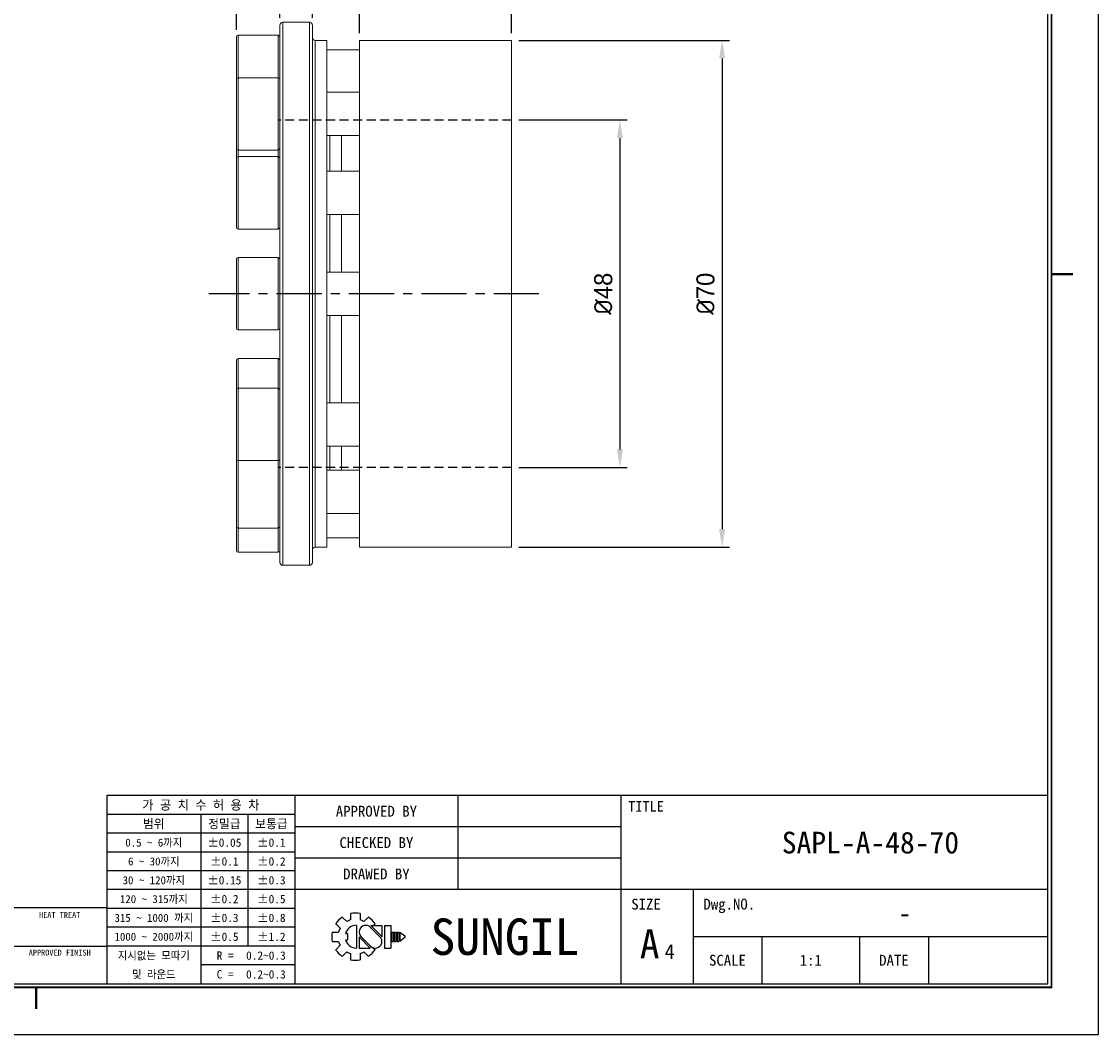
# Model space of a CAD drawing. Header units: millimetres. Extents: x -363 to 1072, y 1435 to 2763.
# Tile 10 of 14: x 341 to 490, y 2553 to 2693. Entities that reach past the tile are written whole.
import ezdxf
from ezdxf.enums import TextEntityAlignment as Align

# ---------------------------------------------------------------- set-up
doc = ezdxf.new("R2010")
doc.units = ezdxf.units.MM
doc.header["$LTSCALE"] = 5
doc.linetypes.add('CENTER', pattern=[2, 1.25, -0.25, 0.25, -0.25])
doc.linetypes.add('HIDDEN', pattern=[0.375, 0.25, -0.125])
for name, color, linetype in [('가는실선', 1, 'Continuous'), ('숨은선', 2, 'HIDDEN'), ('외형선', 3, 'Continuous'), ('중심선', 1, 'CENTER')]:
    doc.layers.add(name, color=color, linetype=linetype)
doc.styles.add('치수문자', font='gulim.ttc')
doc.dimstyles.new('1', dxfattribs={"dimtxt": 2.5, "dimasz": 2.5, "dimexe": 1, "dimexo": 1, "dimgap": 1, "dimtad": 1, "dimdec": 3, "dimdsep": 46, "dimtxsty": '치수문자', "dimcen": 2.5, "dimclrd": 5, "dimclre": 5, "dimazin": 2, "dimtfac": 1, "dimtdec": 3, "dimtmove": 0, "dimatfit": 3, "dimfxl": 1, "dimtzin": 0, "dimarcsym": 0})

# ---------------------------------------------------------------- blocks, each defined once
blk = doc.blocks.new('성일기공 마크')
at = {"layer": '외형선'}
for p, q in [((879.43, 16.42), (879.43, 15.54)), ((880.73, 16.42), (880.73, 15.54)), ((877.37, 15.02), (877.99, 14.4)), ((878.28, 15.94), (878.91, 15.32)), ((881.26, 15.32), (881.88, 15.94)), ((882.58, 14.8), (882.8, 15.02)), ((876.89, 13.88), (877.77, 13.88)), ((876.89, 13.88), (877.77, 13.88)), ((878.72, 13.66), (879.01, 13.66)), ((879.01, 13.66), (879.01, 12.79)), ((880.24, 14.8), (880.24, 11.65)), ((883.48, 13.23), (882.14, 14.56)), ((883.76, 13.25), (882.2, 14.8)), ((882.2, 14.8), (883.76, 14.8)), ((883.76, 14.8), (883.76, 13.23)), ((884.13, 14.8), (884.13, 11.65)), ((884.13, 14.8), (884.99, 14.8)), ((884.99, 14.8), (884.99, 11.65)), ((885.14, 13.88), (885.14, 12.58)), ((885.14, 13.88), (885.36, 13.88)), ((885.36, 13.88), (885.36, 12.58)), ((885.51, 13.88), (885.51, 12.58)), ((885.51, 13.88), (885.73, 13.88)), ((885.73, 13.88), (885.73, 12.58)), ((885.88, 13.88), (885.88, 12.58)), ((885.88, 13.88), (886.1, 13.88)), ((886.1, 13.88), (886.1, 12.58)), ((886.25, 13.88), (886.25, 12.58)), ((886.25, 13.88), (886.9, 13.33)), ((876.89, 12.58), (877.77, 12.58)), ((877.37, 11.43), (877.99, 12.05)), ((878.72, 12.79), (879.01, 12.79)), ((880.6, 13.23), (880.6, 11.65)), ((880.6, 13.2), (882.15, 11.65)), ((880.87, 13.23), (882.21, 11.89)), ((885.14, 12.58), (885.36, 12.58)), ((885.51, 12.58), (885.73, 12.58)), ((885.88, 12.58), (886.1, 12.58)), ((886.9, 13.12), (886.25, 12.58)), ((886.9, 13.33), (886.9, 13.23)), ((886.9, 13.33), (886.9, 13.12)), ((886.9, 13.23), (886.9, 13.12)), ((878.28, 10.51), (878.91, 11.13)), ((879.43, 10.91), (879.43, 10.03)), ((880.6, 11.65), (882.15, 11.65)), ((880.73, 10.91), (880.73, 10.03)), ((881.26, 11.13), (881.88, 10.51)), ((882.52, 11.7), (882.8, 11.43)), ((884.13, 11.65), (884.99, 11.65))]:
    blk.add_line(p, q, dxfattribs=at)
for centre, radius, start, end in [((880.08, 13.23), 3.26, 78.4943, 101.5057), ((880.08, 13.23), 3.26, 123.4943, 146.5057), ((880.08, 13.23), 2.4, 105.6872, 119.3128), ((880.08, 13.23), 2.4, 60.6872, 74.3128), ((880.08, 13.23), 3.26, 33.4943, 56.5057), ((880.08, 13.23), 3.26, 168.4943, 191.5057), ((880.08, 13.23), 2.4, 150.6872, 164.3128), ((880.24, 13.23), 1.58, 90, 164.0671), ((881.52, 13.88), 0.919, 43.2202, 225.8282), ((880.08, 13.23), 2.4, 195.6872, 209.3128), ((880.24, 13.23), 1.58, 195.9329, 270), ((882.84, 12.57), 0.919, 223.2202, 45.8282), ((880.08, 13.23), 3.26, 213.4943, 236.5057), ((880.08, 13.23), 2.4, 240.6872, 254.3128), ((880.08, 13.23), 2.4, 285.6872, 299.3128), ((880.08, 13.23), 3.26, 303.4943, 326.5057), ((880.08, 13.23), 3.26, 258.4943, 281.5057)]:
    blk.add_arc(centre, radius, start, end, dxfattribs=at)
blk = doc.blocks.new('A4도각')
at = {"layer": '가는실선'}
for p, q in [((186, 33), (186, 7)), ((208.5, 33), (208.5, 20)), ((231, 33), (231, 7)), ((186, 30.4), (160, 30.4)), ((173, 30.4), (173, 7)), ((179.5, 30.4), (179.5, 12.2)), ((231, 28.67), (186, 28.67)), ((186, 27.8), (160, 27.8)), ((186, 25.2), (160, 25.2)), ((231, 24.33), (186, 24.33)), ((186, 22.6), (160, 22.6)), ((186, 20), (160, 20)), ((290, 20), (186, 20)), ((241, 20), (241, 7)), ((186, 17.4), (160, 17.4)), ((186, 14.8), (160, 14.8)), ((290, 13.5), (241, 13.5)), ((250.5, 13.5), (250.5, 7)), ((264, 13.5), (264, 7)), ((273.5, 13.5), (273.5, 7)), ((147, 12.2), (160, 12.2)), ((186, 12.2), (160, 12.2)), ((186, 9.6), (173, 9.6))]:
    blk.add_line(p, q, dxfattribs=at)
for p in [(208.5, 28.67), (208.5, 24.33)]:
    blk.add_point(p, dxfattribs=at)
at = {"layer": '외형선'}
for p, q in [((290, 33), (160, 33)), ((160, 33), (160, 7)), ((160, 17.5), (62, 17.5))]:
    blk.add_line(p, q, dxfattribs=at)
at = {"layer": '외형선', "color": 0}
blk.add_lwpolyline([(297, 210), (0, 210), (0, 0), (297, 0)], close=True, dxfattribs=at)
at = {"layer": '외형선', "const_width": 0.25}
blk.add_lwpolyline([(290.5, 6.5), (290.5, 203.5), (10, 203.5), (10, 6.5)], close=True, dxfattribs=at)
at = {"layer": '외형선'}
blk.add_lwpolyline([(290, 7), (290, 203), (10.5, 203), (10.5, 7)], close=True, dxfattribs=at)
at = {"layer": '외형선', "const_width": 0.3}
for points in [[(290.5, 105), (293.5, 105)], [(150.25, 6.5), (150.25, 3.5)]]:
    blk.add_lwpolyline(points, dxfattribs=at)
blk.add_blockref('성일기공 마크', (-685.74, 0.27))
at = {"color": 3}
for s, height, p in [('가 공 치 수 허 용 차', 1.3, (173, 31.7)), ('범위', 1.25, (166.5, 29.1)), ('정밀급', 1.25, (176.25, 29.1)), ('보통급', 1.25, (182.75, 29.1)), ('0.5 ~ 6까지', 1.1, (166.5, 26.5)), ('%%P0.05', 1.15, (176.25, 26.5)), ('%%P0.1', 1.15, (182.75, 26.5)), ('6 ~ 30까지', 1.1, (166.5, 23.9)), ('%%P0.1', 1.15, (176.25, 23.9)), ('%%P0.2', 1.15, (182.75, 23.9)), ('30 ~ 120까지', 1.1, (166.5, 21.3)), ('%%P0.15', 1.15, (176.25, 21.3)), ('%%P0.3', 1.15, (182.75, 21.3)), ('120 ~ 315까지', 1.1, (166.5, 18.7)), ('%%P0.2', 1.15, (176.25, 18.7)), ('%%P0.5', 1.15, (182.75, 18.7)), ('HEAT TREAT', 0.8, (153.5, 16.5)), ('315 ~ 1000 까지', 1.1, (166.5, 16.1)), ('%%P0.3', 1.15, (176.25, 16.1)), ('%%P0.8', 1.15, (182.75, 16.1)), ('1000 ~ 2000까지', 1.1, (166.5, 13.5)), ('%%P0.5', 1.15, (176.25, 13.5)), ('%%P1.2', 1.15, (182.75, 13.5)), ('APPROVED FINISH', 0.8, (153.5, 11.3)), ('지시없는 모따기', 1.1, (166.5, 10.9)), ('R = ', 1.15, (176.75, 10.9)), ('SCALE', 1.5, (245.75, 10.25)), ('DATE', 1.5, (268.75, 10.25)), ('및 라운드', 1.1, (166.5, 8.3)), ('C = ', 1.15, (176.75, 8.3))]:
    blk.add_text(s, height=height, dxfattribs=at).set_placement(p, align=Align.MIDDLE_CENTER)
for tag, height, p in [('REASONOFREVISIONS', 1.25, (88.5, 15.75)), ('REVISIONER', 1.25, (114.5, 15.75)), ('CHECKER', 1.25, (127.5, 15.75)), ('REVISIONDATE', 1.25, (140.5, 15.75)), ('HEATTREAT', 0.8, (153.5, 14)), ('SCALE', 1.5, (257.25, 10.25)), ('DATE', 1.5, (281.75, 10.25)), ('APRROVEDFINISH', 0.8, (153.5, 8.8))]:
    blk.add_attdef(tag, text='', height=height, dxfattribs=at).set_placement(p, align=Align.MIDDLE_CENTER)
for tag, p in [('필렛', (179.25, 10.9)), ('모따기', (179.25, 8.3))]:
    blk.add_attdef(tag, text='', height=1.15, dxfattribs=at).set_placement(p, align=Align.MIDDLE_LEFT)
at = {"layer": '외형선'}
for s, height, p in [('APPROVED BY', 1.5, (197.25, 30.83)), ('TITLE', 1.444, (234.5, 31.5)), ('CHECKED BY', 1.5, (197.25, 26.5)), ('DRAWED BY', 1.5, (197.25, 22.17)), ('SIZE', 1.5, (234.5, 18)), ('Dwg.NO.', 1.5, (246, 18)), ('SUNGIL', 5.032, (215, 13.5)), ('A', 4, (235, 12.5))]:
    blk.add_text(s, height=height, dxfattribs=at).set_placement(p, align=Align.MIDDLE_CENTER)
for tag, height, p in [('APPROVED', 1.5, (219.75, 30.83)), ('도면타이틀', 5, (265.5, 26.5)), ('CHECKED', 1.5, (219.75, 26.5)), ('DRAWED', 1.5, (219.75, 22.17)), ('도면번호', 2.5, (270.25, 16.75)), ('도면SIZE', 2, (237.76, 11.44))]:
    blk.add_attdef(tag, text='', height=height, dxfattribs=at).set_placement(p, align=Align.MIDDLE_CENTER)
blk = doc.blocks.new('*D59')
at = {"layer": 'Defpoints', "color": 0}
for p in [(408.72, 2679.46), (408.72, 2631.46), (423.7, 2631.46)]:
    blk.add_point(p, dxfattribs=at)
at = {"layer": '외형선', "color": 5, "lineweight": -2}
for p, q in [((409.72, 2679.46), (424.7, 2679.46)), ((423.7, 2676.96), (423.7, 2633.96)), ((409.72, 2631.46), (424.7, 2631.46))]:
    blk.add_line(p, q, dxfattribs=at)
at = {"layer": '외형선', "color": 5}
for points in [[(424.11, 2676.96), (423.28, 2676.96), (423.7, 2679.46)], [(423.28, 2633.96), (424.11, 2633.96), (423.7, 2631.46)]]:
    blk.add_solid(points, dxfattribs=at)
at = {"layer": '외형선', "color": 0, "insert": (421.41, 2655.46), "char_height": 2.5, "attachment_point": 5, "rotation": 90, "style": '치수문자'}
blk.add_mtext('{\\fISOCPEUR|b0|i0|c0|p22;%%c}48', dxfattribs=at)
blk = doc.blocks.new('*D60')
at = {"layer": 'Defpoints', "color": 0}
for p in [(408.72, 2690.46), (408.72, 2620.46), (437.82, 2620.46)]:
    blk.add_point(p, dxfattribs=at)
at = {"layer": '외형선', "color": 5, "lineweight": -2}
for p, q in [((409.72, 2690.46), (438.82, 2690.46)), ((437.82, 2687.96), (437.82, 2622.96)), ((409.72, 2620.46), (438.82, 2620.46))]:
    blk.add_line(p, q, dxfattribs=at)
at = {"layer": '외형선', "color": 5}
for points in [[(438.23, 2687.96), (437.4, 2687.96), (437.82, 2690.46)], [(437.4, 2622.96), (438.23, 2622.96), (437.82, 2620.46)]]:
    blk.add_solid(points, dxfattribs=at)
at = {"layer": '외형선', "color": 0, "insert": (435.53, 2655.46), "char_height": 2.5, "attachment_point": 5, "rotation": 90, "style": '치수문자'}
blk.add_mtext('{\\fISOCPEUR|b0|i0|c0|p22;%%c}70', dxfattribs=at)
blk = doc.blocks.new('*D61')
at = {"layer": 'Defpoints', "color": 0}
for p in [(408.72, 2700.18), (387.72, 2690.46), (408.72, 2690.46)]:
    blk.add_point(p, dxfattribs=at)
at = {"layer": '외형선', "color": 5, "lineweight": -2}
for p, q in [((387.72, 2691.46), (387.72, 2701.18)), ((408.72, 2691.46), (408.72, 2701.18)), ((390.22, 2700.18), (406.22, 2700.18))]:
    blk.add_line(p, q, dxfattribs=at)
at = {"layer": '외형선', "color": 5}
for points in [[(390.22, 2700.59), (390.22, 2699.76), (387.72, 2700.18)], [(406.22, 2699.76), (406.22, 2700.59), (408.72, 2700.18)]]:
    blk.add_solid(points, dxfattribs=at)
at = {"layer": '외형선', "color": 0, "insert": (398.22, 2702.46), "char_height": 2.5, "attachment_point": 5, "style": '치수문자'}
blk.add_mtext('21', dxfattribs=at)
blk = doc.blocks.new('*D62')
at = {"layer": 'Defpoints', "color": 0}
for p in [(381.22, 2707.99), (381.22, 2692.56), (408.72, 2690.46)]:
    blk.add_point(p, dxfattribs=at)
at = {"layer": '외형선', "color": 5, "lineweight": -2}
for p, q in [((381.22, 2693.56), (381.22, 2708.99)), ((406.22, 2707.99), (383.72, 2707.99)), ((408.72, 2691.46), (408.72, 2708.99))]:
    blk.add_line(p, q, dxfattribs=at)
at = {"layer": '외형선', "color": 5}
for points in [[(383.72, 2708.41), (383.72, 2707.58), (381.22, 2707.99)], [(406.22, 2707.58), (406.22, 2708.41), (408.72, 2707.99)]]:
    blk.add_solid(points, dxfattribs=at)
at = {"layer": '외형선', "color": 0, "insert": (394.97, 2710.28), "char_height": 2.5, "attachment_point": 5, "style": '치수문자'}
blk.add_mtext('27.5', dxfattribs=at)
blk = doc.blocks.new('*D63')
at = {"layer": 'Defpoints', "color": 0}
for p in [(376.72, 2715.83), (376.72, 2692.56), (408.72, 2690.46)]:
    blk.add_point(p, dxfattribs=at)
at = {"layer": '외형선', "color": 5, "lineweight": -2}
for p, q in [((376.72, 2693.56), (376.72, 2716.83)), ((408.72, 2691.46), (408.72, 2716.83)), ((406.22, 2715.83), (379.22, 2715.83))]:
    blk.add_line(p, q, dxfattribs=at)
at = {"layer": '외형선', "color": 5}
for points in [[(379.22, 2716.24), (379.22, 2715.41), (376.72, 2715.83)], [(406.22, 2715.41), (406.22, 2716.24), (408.72, 2715.83)]]:
    blk.add_solid(points, dxfattribs=at)
at = {"layer": '외형선', "color": 0, "insert": (392.72, 2718.11), "char_height": 2.5, "attachment_point": 5, "style": '치수문자'}
blk.add_mtext('32', dxfattribs=at)
blk = doc.blocks.new('*D64')
at = {"layer": 'Defpoints', "color": 0}
for p in [(408.72, 2723.97), (370.72, 2690.91), (408.72, 2690.46)]:
    blk.add_point(p, dxfattribs=at)
at = {"layer": '외형선', "color": 5, "lineweight": -2}
for p, q in [((370.72, 2691.91), (370.72, 2724.97)), ((408.72, 2691.46), (408.72, 2724.97)), ((373.22, 2723.97), (406.22, 2723.97))]:
    blk.add_line(p, q, dxfattribs=at)
at = {"layer": '외형선', "color": 5}
for points in [[(373.22, 2724.38), (373.22, 2723.55), (370.72, 2723.97)], [(406.22, 2723.55), (406.22, 2724.38), (408.72, 2723.97)]]:
    blk.add_solid(points, dxfattribs=at)
at = {"layer": '외형선', "color": 0, "insert": (389.72, 2726.25), "char_height": 2.5, "attachment_point": 5, "style": '치수문자'}
blk.add_mtext('38', dxfattribs=at)

msp = doc.modelspace()

# ---------------------------------------------------------------- linework, layer by layer
at = {"color": 7, "linetype": 'Continuous', "lineweight": 15}
for p, q in [((380.8192, 2692.9594), (377.1192, 2692.9594)), ((376.7192, 2618.3594), (376.7192, 2692.5594)), ((381.2192, 2692.5594), (381.2192, 2655.4594)), ((370.7192, 2685.0462), (370.7192, 2690.9094)), ((376.4692, 2691.1594), (370.9692, 2691.1594)), ((383.2192, 2690.4594), (381.6192, 2690.4594)), ((383.2192, 2655.4594), (383.2192, 2690.4594)), ((408.7192, 2690.4594), (387.7192, 2690.4594)), ((387.7192, 2655.4594), (387.7192, 2690.4594)), ((408.7192, 2655.4594), (408.7192, 2690.4594)), ((387.7192, 2689.1594), (383.2192, 2689.1594)), ((370.7192, 2675.5462), (370.7192, 2685.0462)), ((376.4692, 2685.2962), (370.9692, 2685.2962)), ((387.7192, 2683.2962), (383.2192, 2683.2962)), ((383.2192, 2677.2962), (387.7192, 2677.2962)), ((385.2192, 2672.3969), (385.2192, 2677.2962)), ((370.7192, 2674.1469), (370.7192, 2675.5462)), ((370.9692, 2675.2962), (376.4692, 2675.2962)), ((370.7192, 2664.6469), (370.7192, 2674.1469)), ((376.4692, 2674.3969), (370.9692, 2674.3969)), ((387.7192, 2672.3969), (383.2192, 2672.3969)), ((383.2192, 2666.3969), (387.7192, 2666.3969)), ((385.2192, 2658.4594), (385.2192, 2666.3969)), ((370.9692, 2664.3969), (376.4692, 2664.3969)), ((370.7192, 2650.7094), (370.7192, 2660.2094)), ((376.4692, 2660.4594), (370.9692, 2660.4594)), ((387.7192, 2658.4594), (383.2192, 2658.4594)), ((381.2192, 2655.4594), (381.2192, 2618.3594)), ((383.2192, 2620.4594), (383.2192, 2655.4594)), ((387.7192, 2620.4594), (387.7192, 2655.4594)), ((408.7192, 2620.4594), (408.7192, 2655.4594)), ((383.2192, 2652.4594), (387.7192, 2652.4594)), ((385.2192, 2640.4144), (385.2192, 2652.4594)), ((370.9692, 2650.4594), (376.4692, 2650.4594)), ((370.9692, 2650.4594), (376.4692, 2650.4594)), ((370.7192, 2642.1644), (370.7192, 2646.2719)), ((376.4692, 2646.5219), (370.9692, 2646.5219)), ((376.4692, 2642.4144), (370.9692, 2642.4144)), ((370.7192, 2632.6644), (370.7192, 2642.1644)), ((387.7192, 2640.4144), (383.2192, 2640.4144)), ((383.2192, 2634.4144), (387.7192, 2634.4144)), ((385.2192, 2631.1055), (385.2192, 2634.4144)), ((370.7192, 2623.3555), (370.7192, 2632.6644)), ((370.9692, 2632.4144), (376.4692, 2632.4144)), ((387.7192, 2631.1055), (383.2192, 2631.1055)), ((383.2192, 2625.1055), (387.7192, 2625.1055)), ((370.7192, 2620.0094), (370.7192, 2623.3555)), ((370.9692, 2623.1055), (376.4692, 2623.1055)), ((383.2192, 2621.7594), (387.7192, 2621.7594)), ((381.6192, 2620.4594), (383.2192, 2620.4594)), ((387.7192, 2620.4594), (408.7192, 2620.4594)), ((370.9692, 2619.7594), (376.4692, 2619.7594)), ((377.1192, 2617.9594), (380.8192, 2617.9594))]:
    msp.add_line(p, q, dxfattribs=at)
at = {"color": 8, "linetype": 'Continuous', "lineweight": 15}
for p, q in [((377.1192, 2692.9594), (377.1192, 2617.9594)), ((380.8192, 2655.4594), (380.8192, 2692.9594)), ((370.9692, 2691.1594), (370.9692, 2685.2962)), ((376.4692, 2685.2962), (376.4692, 2691.1594)), ((381.6192, 2690.4594), (381.6192, 2655.4594)), ((370.9692, 2685.2962), (370.9692, 2675.2962)), ((376.4692, 2675.2962), (376.4692, 2685.2962)), ((383.6192, 2677.2962), (383.6192, 2672.3969)), ((370.9692, 2675.2962), (370.9692, 2674.3969)), ((376.4692, 2674.3969), (376.4692, 2675.2962)), ((370.9692, 2674.3969), (370.9692, 2664.3969)), ((376.4692, 2664.3969), (376.4692, 2674.3969)), ((383.6192, 2666.3969), (383.6192, 2658.4594)), ((370.9692, 2660.4594), (370.9692, 2650.4594)), ((376.4692, 2650.4594), (376.4692, 2660.4594)), ((380.8192, 2617.9594), (380.8192, 2655.4594)), ((381.6192, 2655.4594), (381.6192, 2620.4594)), ((383.6192, 2652.4594), (383.6192, 2640.4144)), ((370.9692, 2646.5219), (370.9692, 2642.4144)), ((376.4692, 2642.4144), (376.4692, 2646.5219)), ((370.9692, 2642.4144), (370.9692, 2632.4144)), ((376.4692, 2632.4144), (376.4692, 2642.4144)), ((383.6192, 2634.4144), (383.6192, 2631.1055)), ((370.9692, 2632.4144), (370.9692, 2623.1055)), ((376.4692, 2623.1055), (376.4692, 2632.4144)), ((370.9692, 2623.1055), (370.9692, 2619.7594)), ((376.4692, 2619.7594), (376.4692, 2623.1055))]:
    msp.add_line(p, q, dxfattribs=at)
at = {"color": 7, "linetype": 'Continuous', "lineweight": 15, "flags": 128}
msp.add_lwpolyline([(370.7289, 2660.2785), (370.724, 2660.2581), (370.7192, 2660.2094)], dxfattribs=at)
at = {"color": 7, "linetype": 'Continuous', "lineweight": 15}
for centre, radius, start, end in [((377.1192, 2692.5594), 0.4, 90, 180), ((380.8192, 2692.5594), 0.4, 0, 90), ((370.9692, 2690.9094), 0.25, 90, 180), ((376.4692, 2690.9094), 0.25, 0, 90), ((381.6192, 2690.8594), 0.4, 180, 270), ((370.9692, 2685.0462), 0.25, 90, 180), ((376.4692, 2685.0462), 0.25, 0, 90), ((370.9692, 2675.5462), 0.25, 180, 270), ((376.4692, 2675.5462), 0.25, 270, 0), ((370.9692, 2674.1469), 0.25, 90, 180), ((376.4692, 2674.1469), 0.25, 0, 90), ((370.9692, 2664.6469), 0.25, 180, 270), ((376.4692, 2664.6469), 0.25, 270, 0), ((370.9692, 2660.2094), 0.25, 90, 180), ((376.4692, 2660.2094), 0.25, 0, 90), ((370.9692, 2650.7094), 0.25, 180, 270), ((370.9692, 2650.7094), 0.25, 180, 270), ((376.4692, 2650.7094), 0.25, 270, 0), ((376.4692, 2650.7094), 0.25, 270, 0), ((370.9692, 2646.2719), 0.25, 90, 180), ((376.4692, 2646.2719), 0.25, 0, 90), ((370.9692, 2642.1644), 0.25, 90, 180), ((376.4692, 2642.1644), 0.25, 0, 90), ((370.9692, 2632.6644), 0.25, 180, 270), ((376.4692, 2632.6644), 0.25, 270, 0), ((370.9692, 2623.3555), 0.25, 180, 270), ((376.4692, 2623.3555), 0.25, 270, 0), ((370.9692, 2620.0094), 0.25, 180, 270), ((376.4692, 2620.0094), 0.25, 270, 0), ((381.6192, 2620.0594), 0.4, 90, 180), ((377.1192, 2618.3594), 0.4, 180, 270), ((380.8192, 2618.3594), 0.4, 270, 0)]:
    msp.add_arc(centre, radius, start, end, dxfattribs=at)
at = {"layer": '숨은선'}
for p, q in [((408.7192, 2679.4594), (376.4692, 2679.4594)), ((408.7192, 2631.4594), (376.4692, 2631.4594))]:
    msp.add_line(p, q, dxfattribs=at)
at = {"layer": '중심선'}
msp.add_line((412.5192, 2655.4594), (366.9192, 2655.4594), dxfattribs=at)

# ---------------------------------------------------------------- block references
at = {"color": 0}
ref = msp.add_blockref('A4도각', (192.8098, 2553.1571), dxfattribs=at)
ref.add_attrib('SCALE', '1:1', dxfattribs={"color": 3, "height": 1.5}).set_placement((450.0598, 2563.4071), align=Align.MIDDLE_CENTER)
ref.add_attrib('도면번호', '-', dxfattribs={"layer": '외형선', "height": 2.5}).set_placement((463.0598, 2569.9071), align=Align.MIDDLE_CENTER)
ref.add_attrib('도면SIZE', '4', dxfattribs={"layer": '외형선', "height": 2}).set_placement((430.5711, 2564.601), align=Align.MIDDLE_CENTER)
ref.add_attrib('도면타이틀', 'SAPL-A-48-70', dxfattribs={"layer": '외형선', "height": 3}).set_placement((458.3098, 2579.6571), align=Align.MIDDLE_CENTER)
ref.add_attrib('필렛', '0.2~0.3', dxfattribs={"color": 3, "height": 1.15}).set_placement((372.0598, 2564.0571), align=Align.MIDDLE_LEFT)
ref.add_attrib('모따기', '0.2~0.3', dxfattribs={"color": 3, "height": 1.15}).set_placement((372.0598, 2561.4571), align=Align.MIDDLE_LEFT)

# ---------------------------------------------------------------- dimensions: what is measured, and where the dimension line sits
at = {"layer": '외형선', "color": 0}
for base, p1, p2, picture, middle in [((408.7192, 2723.9654), (370.7192, 2690.9094), (408.7192, 2690.4594), '*D64', (389.7192, 2726.2471)), ((376.7192, 2715.8266), (408.7192, 2690.4594), (376.7192, 2692.5594), '*D63', (392.7192, 2718.1082)), ((381.2192, 2707.9932), (408.7192, 2690.4594), (381.2192, 2692.5594), '*D62', (394.9692, 2710.2765)), ((408.7192, 2700.175), (387.7192, 2690.4594), (408.7192, 2690.4594), '*D61', (398.2192, 2702.46))]:
    dim = msp.add_linear_dim(base=base, p1=p1, p2=p2, dimstyle='1', dxfattribs=at)
    dim.commit()
    dim.dimension.update_dxf_attribs({"geometry": picture, "text_midpoint": middle})
for base, p1, p2, picture, middle in [((437.815, 2620.4594), (408.7192, 2690.4594), (408.7192, 2620.4594), '*D60', (435.5318, 2655.4594)), ((423.6952, 2631.4594), (408.7192, 2679.4594), (408.7192, 2631.4594), '*D59', (421.4119, 2655.4594))]:
    dim = msp.add_linear_dim(base=base, p1=p1, p2=p2, angle=90, text='{\\fISOCPEUR|b0|i0|c0|p22;%%c}<>', dimstyle='1', override={"dimtxsty": '치수문자'}, dxfattribs=at)
    dim.commit()
    dim.dimension.update_dxf_attribs({"geometry": picture, "text_midpoint": middle})

doc.saveas('drawing.dxf')
